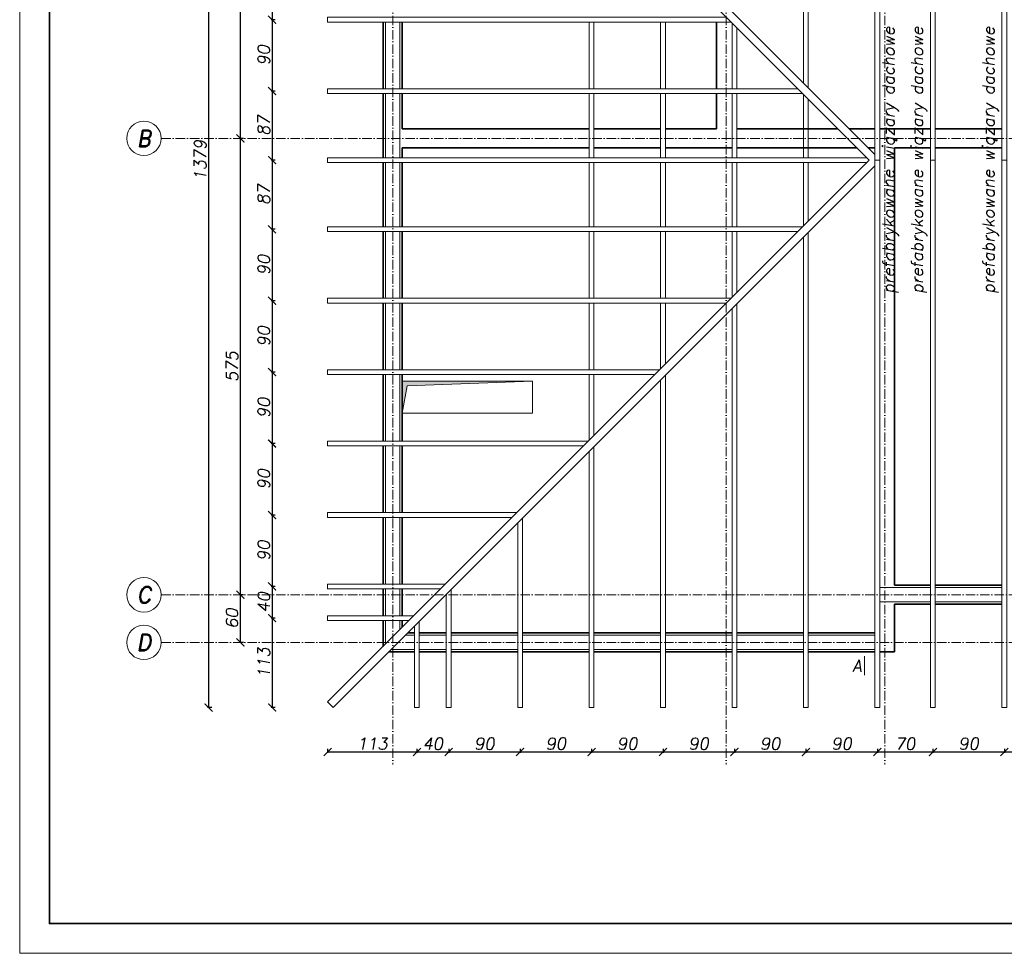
# Model space of a CAD drawing. Header units: millimetres. Extents: x 295948 to 312016, y 6878 to 18016.
# Tile 1 of 252: x 295948 to 297189, y 6878 to 8054. Entities that reach past the tile are written whole.
import ezdxf

# ---------------------------------------------------------------- set-up
doc = ezdxf.new("R2010")
doc.units = ezdxf.units.MM
doc.linetypes.add('ACAD_ISO10W100', pattern=[18, 12, -3, 0, -3])
for name, color, linetype, lineweight in [('konstrukcja', 3, 'Continuous', 35), ('konstrukcja wymiary', 1, 'Continuous', 13), ('linie widok', 2, 'Continuous', 18), ('opisy', 2, 'Continuous', 18), ('osie', 5, 'ACAD_ISO10W100', 13)]:
    doc.layers.add(name, color=color, linetype=linetype, lineweight=lineweight)
doc.styles.add('KONSTRUKCJA', font='romand.shx', dxfattribs={"oblique": 10})
doc.styles.get("Standard").update_dxf_attribs({"font": 'romand.shx', "oblique": 10})
doc.dimstyles.new('175', dxfattribs={"dimtxt": 15, "dimasz": 10, "dimexe": 1.25, "dimexo": 0.625, "dimgap": 3, "dimtad": 1, "dimdec": 0, "dimrnd": 0.5, "dimtxsty": 'KONSTRUKCJA', "dimblk": 'ARCHTICK', "dimcen": 2.5, "dimadec": 0, "dimazin": 0, "dimtfac": 1, "dimtdec": 0, "dimtix": 1, "dimtmove": 0, "dimatfit": 3, "dimfxl": 4, "dimfxlon": 1, "dimarcsym": 0})

# ---------------------------------------------------------------- blocks, each defined once
blk = doc.blocks.new('_ArchTick')
at = {"color": 0, "linetype": 'ByBlock', "lineweight": 13, "const_width": 0.15}
blk.add_lwpolyline([(-0.5, -0.5), (0.5, 0.5)], dxfattribs=at)
blk = doc.blocks.new('*D93')
at = {"layer": 'Defpoints', "color": 0, "transparency": 16777216}
for p in [(296226.4, 7329.8), (296406.4, 7329.8), (296406.4, 7269.8)]:
    blk.add_point(p, dxfattribs=at)
at = {"layer": 'konstrukcja wymiary', "color": 0, "lineweight": -2, "transparency": 16777216}
for p, q in [((296230.4, 7329.8), (296225.1, 7329.8)), ((296226.4, 7269.8), (296226.4, 7329.8)), ((296230.4, 7269.8), (296225.1, 7269.8))]:
    blk.add_line(p, q, dxfattribs=at)
at = {"layer": 'konstrukcja wymiary', "color": 0, "lineweight": -2, "transparency": 16777216, "xscale": 10, "yscale": 10, "zscale": 10}
for p, rotation in [((296226.4, 7329.8), 90), ((296226.4, 7269.8), 270)]:
    blk.add_blockref('_ArchTick', p, dxfattribs=dict(at, rotation=rotation))
at = {"layer": 'konstrukcja wymiary', "color": 0, "transparency": 16777216, "insert": (296215.9, 7299.8), "char_height": 15, "attachment_point": 5, "rotation": 90, "style": 'KONSTRUKCJA'}
blk.add_mtext('60', dxfattribs=at)
blk = doc.blocks.new('*D94')
at = {"layer": 'Defpoints', "color": 0, "transparency": 16777216}
for p in [(296226.4, 7904.8), (296406.4, 7904.8), (296406.4, 7329.8)]:
    blk.add_point(p, dxfattribs=at)
at = {"layer": 'konstrukcja wymiary', "color": 0, "lineweight": -2, "transparency": 16777216}
for p, q in [((296230.4, 7904.8), (296225.1, 7904.8)), ((296226.4, 7329.8), (296226.4, 7904.8)), ((296230.4, 7329.8), (296225.1, 7329.8))]:
    blk.add_line(p, q, dxfattribs=at)
at = {"layer": 'konstrukcja wymiary', "color": 0, "lineweight": -2, "transparency": 16777216, "xscale": 10, "yscale": 10, "zscale": 10}
for p, rotation in [((296226.4, 7904.8), 90), ((296226.4, 7329.8), 270)]:
    blk.add_blockref('_ArchTick', p, dxfattribs=dict(at, rotation=rotation))
at = {"layer": 'konstrukcja wymiary', "color": 0, "transparency": 16777216, "insert": (296215.9, 7617.3), "char_height": 15, "attachment_point": 5, "rotation": 90, "style": 'KONSTRUKCJA'}
blk.add_mtext('575', dxfattribs=at)
blk = doc.blocks.new('*D95')
at = {"layer": 'Defpoints', "color": 0, "transparency": 16777216}
for p in [(296226.4, 8484.8), (296406.4, 8484.8), (296406.4, 7904.8)]:
    blk.add_point(p, dxfattribs=at)
at = {"layer": 'konstrukcja wymiary', "color": 0, "lineweight": -2, "transparency": 16777216}
for p, q in [((296230.4, 8484.8), (296225.1, 8484.8)), ((296226.4, 7904.8), (296226.4, 8484.8)), ((296230.4, 7904.8), (296225.1, 7904.8))]:
    blk.add_line(p, q, dxfattribs=at)
at = {"layer": 'konstrukcja wymiary', "color": 0, "lineweight": -2, "transparency": 16777216, "xscale": 10, "yscale": 10, "zscale": 10}
for p, rotation in [((296226.4, 8484.8), 90), ((296226.4, 7904.8), 270)]:
    blk.add_blockref('_ArchTick', p, dxfattribs=dict(at, rotation=rotation))
at = {"layer": 'konstrukcja wymiary', "color": 0, "transparency": 16777216, "insert": (296215.9, 8194.8), "char_height": 15, "attachment_point": 5, "rotation": 90, "style": 'KONSTRUKCJA'}
blk.add_mtext('580', dxfattribs=at)
blk = doc.blocks.new('*D96')
at = {"layer": 'Defpoints', "color": 0, "transparency": 16777216}
for p in [(296343.4, 8566.8), (296186.4, 7187.8), (296343.4, 7187.8)]:
    blk.add_point(p, dxfattribs=at)
at = {"layer": 'konstrukcja wymiary', "color": 0, "lineweight": -2, "transparency": 16777216}
for p, q in [((296190.4, 8566.8), (296185.1, 8566.8)), ((296186.4, 8566.8), (296186.4, 7187.8)), ((296190.4, 7187.8), (296185.1, 7187.8))]:
    blk.add_line(p, q, dxfattribs=at)
at = {"layer": 'konstrukcja wymiary', "color": 0, "lineweight": -2, "transparency": 16777216, "xscale": 10, "yscale": 10, "zscale": 10}
for p, rotation in [((296186.4, 8566.8), 90), ((296186.4, 7187.8), 270)]:
    blk.add_blockref('_ArchTick', p, dxfattribs=dict(at, rotation=rotation))
at = {"layer": 'konstrukcja wymiary', "color": 0, "transparency": 16777216, "insert": (296175.9, 7877.3), "char_height": 15, "attachment_point": 5, "rotation": 90, "style": 'KONSTRUKCJA'}
blk.add_mtext('1379', dxfattribs=at)
blk = doc.blocks.new('*D2766')
at = {"layer": 'Defpoints', "color": 0, "transparency": 16777216}
for p in [(296336.4, 8144.3), (296266.4, 8054.3), (296336.4, 8054.3)]:
    blk.add_point(p, dxfattribs=at)
at = {"layer": 'konstrukcja wymiary', "color": 0, "lineweight": -2, "transparency": 16777216}
for p, q in [((296270.4, 8144.3), (296265.1, 8144.3)), ((296266.4, 8144.3), (296266.4, 8054.3)), ((296270.4, 8054.3), (296265.1, 8054.3))]:
    blk.add_line(p, q, dxfattribs=at)
at = {"layer": 'konstrukcja wymiary', "color": 0, "lineweight": -2, "transparency": 16777216, "xscale": 10, "yscale": 10, "zscale": 10}
for p, rotation in [((296266.4, 8144.3), 90), ((296266.4, 8054.3), 270)]:
    blk.add_blockref('_ArchTick', p, dxfattribs=dict(at, rotation=rotation))
at = {"layer": 'konstrukcja wymiary', "color": 0, "transparency": 16777216, "insert": (296255.9, 8099.3), "char_height": 15, "attachment_point": 5, "rotation": 90, "style": 'KONSTRUKCJA'}
blk.add_mtext('90', dxfattribs=at)
blk = doc.blocks.new('*D2767')
at = {"layer": 'Defpoints', "color": 0, "transparency": 16777216}
for p in [(296336.4, 8054.3), (296266.4, 7964.3), (296336.4, 7964.3)]:
    blk.add_point(p, dxfattribs=at)
at = {"layer": 'konstrukcja wymiary', "color": 0, "lineweight": -2, "transparency": 16777216}
for p, q in [((296270.4, 8054.3), (296265.1, 8054.3)), ((296266.4, 8054.3), (296266.4, 7964.3)), ((296270.4, 7964.3), (296265.1, 7964.3))]:
    blk.add_line(p, q, dxfattribs=at)
at = {"layer": 'konstrukcja wymiary', "color": 0, "lineweight": -2, "transparency": 16777216, "xscale": 10, "yscale": 10, "zscale": 10}
for p, rotation in [((296266.4, 8054.3), 90), ((296266.4, 7964.3), 270)]:
    blk.add_blockref('_ArchTick', p, dxfattribs=dict(at, rotation=rotation))
at = {"layer": 'konstrukcja wymiary', "color": 0, "transparency": 16777216, "insert": (296255.9, 8009.3), "char_height": 15, "attachment_point": 5, "rotation": 90, "style": 'KONSTRUKCJA'}
blk.add_mtext('90', dxfattribs=at)
blk = doc.blocks.new('*D2768')
at = {"layer": 'Defpoints', "color": 0, "transparency": 16777216}
for p in [(296336.4, 7964.3), (296266.4, 7877.3), (296336.4, 7877.3)]:
    blk.add_point(p, dxfattribs=at)
at = {"layer": 'konstrukcja wymiary', "color": 0, "lineweight": -2, "transparency": 16777216}
for p, q in [((296270.4, 7964.3), (296265.1, 7964.3)), ((296266.4, 7964.3), (296266.4, 7877.3)), ((296270.4, 7877.3), (296265.1, 7877.3))]:
    blk.add_line(p, q, dxfattribs=at)
at = {"layer": 'konstrukcja wymiary', "color": 0, "lineweight": -2, "transparency": 16777216, "xscale": 10, "yscale": 10, "zscale": 10}
for p, rotation in [((296266.4, 7964.3), 90), ((296266.4, 7877.3), 270)]:
    blk.add_blockref('_ArchTick', p, dxfattribs=dict(at, rotation=rotation))
at = {"layer": 'konstrukcja wymiary', "color": 0, "transparency": 16777216, "insert": (296255.9, 7920.8), "char_height": 15, "attachment_point": 5, "rotation": 90, "style": 'KONSTRUKCJA'}
blk.add_mtext('87', dxfattribs=at)
blk = doc.blocks.new('*D2769')
at = {"layer": 'Defpoints', "color": 0, "transparency": 16777216}
for p in [(296336.4, 7877.3), (296266.4, 7790.3), (296336.4, 7790.3)]:
    blk.add_point(p, dxfattribs=at)
at = {"layer": 'konstrukcja wymiary', "color": 0, "lineweight": -2, "transparency": 16777216}
for p, q in [((296270.4, 7877.3), (296265.1, 7877.3)), ((296266.4, 7877.3), (296266.4, 7790.3)), ((296270.4, 7790.3), (296265.1, 7790.3))]:
    blk.add_line(p, q, dxfattribs=at)
at = {"layer": 'konstrukcja wymiary', "color": 0, "lineweight": -2, "transparency": 16777216, "xscale": 10, "yscale": 10, "zscale": 10}
for p, rotation in [((296266.4, 7877.3), 90), ((296266.4, 7790.3), 270)]:
    blk.add_blockref('_ArchTick', p, dxfattribs=dict(at, rotation=rotation))
at = {"layer": 'konstrukcja wymiary', "color": 0, "transparency": 16777216, "insert": (296255.9, 7833.8), "char_height": 15, "attachment_point": 5, "rotation": 90, "style": 'KONSTRUKCJA'}
blk.add_mtext('87', dxfattribs=at)
blk = doc.blocks.new('*D2770')
at = {"layer": 'Defpoints', "color": 0, "transparency": 16777216}
for p in [(296336.4, 7790.3), (296266.4, 7700.3), (296336.4, 7700.3)]:
    blk.add_point(p, dxfattribs=at)
at = {"layer": 'konstrukcja wymiary', "color": 0, "lineweight": -2, "transparency": 16777216}
for p, q in [((296270.4, 7790.3), (296265.1, 7790.3)), ((296266.4, 7790.3), (296266.4, 7700.3)), ((296270.4, 7700.3), (296265.1, 7700.3))]:
    blk.add_line(p, q, dxfattribs=at)
at = {"layer": 'konstrukcja wymiary', "color": 0, "lineweight": -2, "transparency": 16777216, "xscale": 10, "yscale": 10, "zscale": 10}
for p, rotation in [((296266.4, 7790.3), 90), ((296266.4, 7700.3), 270)]:
    blk.add_blockref('_ArchTick', p, dxfattribs=dict(at, rotation=rotation))
at = {"layer": 'konstrukcja wymiary', "color": 0, "transparency": 16777216, "insert": (296255.9, 7745.3), "char_height": 15, "attachment_point": 5, "rotation": 90, "style": 'KONSTRUKCJA'}
blk.add_mtext('90', dxfattribs=at)
blk = doc.blocks.new('*D2771')
at = {"layer": 'Defpoints', "color": 0, "transparency": 16777216}
for p in [(296336.4, 7700.3), (296266.4, 7610.3), (296336.4, 7610.3)]:
    blk.add_point(p, dxfattribs=at)
at = {"layer": 'konstrukcja wymiary', "color": 0, "lineweight": -2, "transparency": 16777216}
for p, q in [((296270.4, 7700.3), (296265.1, 7700.3)), ((296266.4, 7700.3), (296266.4, 7610.3)), ((296270.4, 7610.3), (296265.1, 7610.3))]:
    blk.add_line(p, q, dxfattribs=at)
at = {"layer": 'konstrukcja wymiary', "color": 0, "lineweight": -2, "transparency": 16777216, "xscale": 10, "yscale": 10, "zscale": 10}
for p, rotation in [((296266.4, 7700.3), 90), ((296266.4, 7610.3), 270)]:
    blk.add_blockref('_ArchTick', p, dxfattribs=dict(at, rotation=rotation))
at = {"layer": 'konstrukcja wymiary', "color": 0, "transparency": 16777216, "insert": (296255.9, 7655.3), "char_height": 15, "attachment_point": 5, "rotation": 90, "style": 'KONSTRUKCJA'}
blk.add_mtext('90', dxfattribs=at)
blk = doc.blocks.new('*D2772')
at = {"layer": 'Defpoints', "color": 0, "transparency": 16777216}
for p in [(296336.4, 7610.3), (296266.4, 7520.3), (296336.4, 7520.3)]:
    blk.add_point(p, dxfattribs=at)
at = {"layer": 'konstrukcja wymiary', "color": 0, "lineweight": -2, "transparency": 16777216}
for p, q in [((296270.4, 7610.3), (296265.1, 7610.3)), ((296266.4, 7610.3), (296266.4, 7520.3)), ((296270.4, 7520.3), (296265.1, 7520.3))]:
    blk.add_line(p, q, dxfattribs=at)
at = {"layer": 'konstrukcja wymiary', "color": 0, "lineweight": -2, "transparency": 16777216, "xscale": 10, "yscale": 10, "zscale": 10}
for p, rotation in [((296266.4, 7610.3), 90), ((296266.4, 7520.3), 270)]:
    blk.add_blockref('_ArchTick', p, dxfattribs=dict(at, rotation=rotation))
at = {"layer": 'konstrukcja wymiary', "color": 0, "transparency": 16777216, "insert": (296255.9, 7565.3), "char_height": 15, "attachment_point": 5, "rotation": 90, "style": 'KONSTRUKCJA'}
blk.add_mtext('90', dxfattribs=at)
blk = doc.blocks.new('*D2773')
at = {"layer": 'Defpoints', "color": 0, "transparency": 16777216}
for p in [(296336.4, 7520.3), (296266.4, 7430.3), (296336.4, 7430.3)]:
    blk.add_point(p, dxfattribs=at)
at = {"layer": 'konstrukcja wymiary', "color": 0, "lineweight": -2, "transparency": 16777216}
for p, q in [((296270.4, 7520.3), (296265.1, 7520.3)), ((296266.4, 7520.3), (296266.4, 7430.3)), ((296270.4, 7430.3), (296265.1, 7430.3))]:
    blk.add_line(p, q, dxfattribs=at)
at = {"layer": 'konstrukcja wymiary', "color": 0, "lineweight": -2, "transparency": 16777216, "xscale": 10, "yscale": 10, "zscale": 10}
for p, rotation in [((296266.4, 7520.3), 90), ((296266.4, 7430.3), 270)]:
    blk.add_blockref('_ArchTick', p, dxfattribs=dict(at, rotation=rotation))
at = {"layer": 'konstrukcja wymiary', "color": 0, "transparency": 16777216, "insert": (296255.9, 7475.3), "char_height": 15, "attachment_point": 5, "rotation": 90, "style": 'KONSTRUKCJA'}
blk.add_mtext('90', dxfattribs=at)
blk = doc.blocks.new('*D2774')
at = {"layer": 'Defpoints', "color": 0, "transparency": 16777216}
for p in [(296336.4, 7430.3), (296266.4, 7340.3), (296336.4, 7340.3)]:
    blk.add_point(p, dxfattribs=at)
at = {"layer": 'konstrukcja wymiary', "color": 0, "lineweight": -2, "transparency": 16777216}
for p, q in [((296270.4, 7430.3), (296265.1, 7430.3)), ((296266.4, 7430.3), (296266.4, 7340.3)), ((296270.4, 7340.3), (296265.1, 7340.3))]:
    blk.add_line(p, q, dxfattribs=at)
at = {"layer": 'konstrukcja wymiary', "color": 0, "lineweight": -2, "transparency": 16777216, "xscale": 10, "yscale": 10, "zscale": 10}
for p, rotation in [((296266.4, 7430.3), 90), ((296266.4, 7340.3), 270)]:
    blk.add_blockref('_ArchTick', p, dxfattribs=dict(at, rotation=rotation))
at = {"layer": 'konstrukcja wymiary', "color": 0, "transparency": 16777216, "insert": (296255.9, 7385.3), "char_height": 15, "attachment_point": 5, "rotation": 90, "style": 'KONSTRUKCJA'}
blk.add_mtext('90', dxfattribs=at)
blk = doc.blocks.new('*D2775')
at = {"layer": 'Defpoints', "color": 0, "transparency": 16777216}
for p in [(296336.4, 7340.3), (296266.4, 7300.3), (296336.4, 7300.3)]:
    blk.add_point(p, dxfattribs=at)
at = {"layer": 'konstrukcja wymiary', "color": 0, "lineweight": -2, "transparency": 16777216}
for p, q in [((296270.4, 7340.3), (296265.1, 7340.3)), ((296266.4, 7340.3), (296266.4, 7300.3)), ((296270.4, 7300.3), (296265.1, 7300.3))]:
    blk.add_line(p, q, dxfattribs=at)
at = {"layer": 'konstrukcja wymiary', "color": 0, "lineweight": -2, "transparency": 16777216, "xscale": 10, "yscale": 10, "zscale": 10}
for p, rotation in [((296266.4, 7340.3), 90), ((296266.4, 7300.3), 270)]:
    blk.add_blockref('_ArchTick', p, dxfattribs=dict(at, rotation=rotation))
at = {"layer": 'konstrukcja wymiary', "color": 0, "transparency": 16777216, "insert": (296255.9, 7320.3), "char_height": 15, "attachment_point": 5, "rotation": 90, "style": 'KONSTRUKCJA'}
blk.add_mtext('40', dxfattribs=at)
blk = doc.blocks.new('*D2776')
at = {"layer": 'Defpoints', "color": 0, "transparency": 16777216}
for p in [(296336.4, 7300.3), (296266.4, 7187.8), (296343.4, 7187.8)]:
    blk.add_point(p, dxfattribs=at)
at = {"layer": 'konstrukcja wymiary', "color": 0, "lineweight": -2, "transparency": 16777216}
for p, q in [((296270.4, 7300.3), (296265.1, 7300.3)), ((296266.4, 7300.3), (296266.4, 7187.8)), ((296270.4, 7187.8), (296265.1, 7187.8))]:
    blk.add_line(p, q, dxfattribs=at)
at = {"layer": 'konstrukcja wymiary', "color": 0, "lineweight": -2, "transparency": 16777216, "xscale": 10, "yscale": 10, "zscale": 10}
for p, rotation in [((296266.4, 7300.3), 90), ((296266.4, 7187.8), 270)]:
    blk.add_blockref('_ArchTick', p, dxfattribs=dict(at, rotation=rotation))
at = {"layer": 'konstrukcja wymiary', "color": 0, "transparency": 16777216, "insert": (296255.9, 7244.1), "char_height": 15, "attachment_point": 5, "rotation": 90, "style": 'KONSTRUKCJA'}
blk.add_mtext('113', dxfattribs=at)
blk = doc.blocks.new('*D2786')
at = {"layer": 'Defpoints', "color": 0, "transparency": 16777216}
for p in [(296336.4, 7188.9), (296448.9, 7181.8), (296448.9, 7131.8)]:
    blk.add_point(p, dxfattribs=at)
at = {"layer": 'konstrukcja wymiary', "color": 0, "lineweight": -2, "transparency": 16777216}
for p, q in [((296336.4, 7135.8), (296336.4, 7130.6)), ((296448.9, 7135.8), (296448.9, 7130.6)), ((296336.4, 7131.8), (296448.9, 7131.8))]:
    blk.add_line(p, q, dxfattribs=at)
at = {"layer": 'konstrukcja wymiary', "color": 0, "lineweight": -2, "transparency": 16777216, "xscale": 10, "yscale": 10, "zscale": 10, "rotation": 180}
blk.add_blockref('_ArchTick', (296336.4, 7131.8), dxfattribs=at)
at = {"layer": 'konstrukcja wymiary', "color": 0, "lineweight": -2, "transparency": 16777216, "xscale": 10, "yscale": 10, "zscale": 10}
blk.add_blockref('_ArchTick', (296448.9, 7131.8), dxfattribs=at)
at = {"layer": 'konstrukcja wymiary', "color": 0, "transparency": 16777216, "insert": (296392.6, 7142.3), "char_height": 15, "attachment_point": 5, "style": 'KONSTRUKCJA'}
blk.add_mtext('113', dxfattribs=at)
blk = doc.blocks.new('*D2787')
at = {"layer": 'Defpoints', "color": 0, "transparency": 16777216}
for p in [(296448.9, 7181.8), (296488.9, 7181.8), (296488.9, 7131.8)]:
    blk.add_point(p, dxfattribs=at)
at = {"layer": 'konstrukcja wymiary', "color": 0, "lineweight": -2, "transparency": 16777216}
for p, q in [((296448.9, 7135.8), (296448.9, 7130.6)), ((296488.9, 7135.8), (296488.9, 7130.6)), ((296448.9, 7131.8), (296488.9, 7131.8))]:
    blk.add_line(p, q, dxfattribs=at)
at = {"layer": 'konstrukcja wymiary', "color": 0, "lineweight": -2, "transparency": 16777216, "xscale": 10, "yscale": 10, "zscale": 10, "rotation": 180}
blk.add_blockref('_ArchTick', (296448.9, 7131.8), dxfattribs=at)
at = {"layer": 'konstrukcja wymiary', "color": 0, "lineweight": -2, "transparency": 16777216, "xscale": 10, "yscale": 10, "zscale": 10}
blk.add_blockref('_ArchTick', (296488.9, 7131.8), dxfattribs=at)
at = {"layer": 'konstrukcja wymiary', "color": 0, "transparency": 16777216, "insert": (296468.9, 7142.3), "char_height": 15, "attachment_point": 5, "style": 'KONSTRUKCJA'}
blk.add_mtext('40', dxfattribs=at)
blk = doc.blocks.new('*D2788')
at = {"layer": 'Defpoints', "color": 0, "transparency": 16777216}
for p in [(296488.9, 7181.8), (296578.9, 7181.8), (296578.9, 7131.8)]:
    blk.add_point(p, dxfattribs=at)
at = {"layer": 'konstrukcja wymiary', "color": 0, "lineweight": -2, "transparency": 16777216}
for p, q in [((296488.9, 7135.8), (296488.9, 7130.6)), ((296578.9, 7135.8), (296578.9, 7130.6)), ((296488.9, 7131.8), (296578.9, 7131.8))]:
    blk.add_line(p, q, dxfattribs=at)
at = {"layer": 'konstrukcja wymiary', "color": 0, "lineweight": -2, "transparency": 16777216, "xscale": 10, "yscale": 10, "zscale": 10, "rotation": 180}
blk.add_blockref('_ArchTick', (296488.9, 7131.8), dxfattribs=at)
at = {"layer": 'konstrukcja wymiary', "color": 0, "lineweight": -2, "transparency": 16777216, "xscale": 10, "yscale": 10, "zscale": 10}
blk.add_blockref('_ArchTick', (296578.9, 7131.8), dxfattribs=at)
at = {"layer": 'konstrukcja wymiary', "color": 0, "transparency": 16777216, "insert": (296533.9, 7142.3), "char_height": 15, "attachment_point": 5, "style": 'KONSTRUKCJA'}
blk.add_mtext('90', dxfattribs=at)
blk = doc.blocks.new('*D2789')
at = {"layer": 'Defpoints', "color": 0, "transparency": 16777216}
for p in [(296578.9, 7181.8), (296668.9, 7181.8), (296668.9, 7131.8)]:
    blk.add_point(p, dxfattribs=at)
at = {"layer": 'konstrukcja wymiary', "color": 0, "lineweight": -2, "transparency": 16777216}
for p, q in [((296578.9, 7135.8), (296578.9, 7130.6)), ((296668.9, 7135.8), (296668.9, 7130.6)), ((296578.9, 7131.8), (296668.9, 7131.8))]:
    blk.add_line(p, q, dxfattribs=at)
at = {"layer": 'konstrukcja wymiary', "color": 0, "lineweight": -2, "transparency": 16777216, "xscale": 10, "yscale": 10, "zscale": 10, "rotation": 180}
blk.add_blockref('_ArchTick', (296578.9, 7131.8), dxfattribs=at)
at = {"layer": 'konstrukcja wymiary', "color": 0, "lineweight": -2, "transparency": 16777216, "xscale": 10, "yscale": 10, "zscale": 10}
blk.add_blockref('_ArchTick', (296668.9, 7131.8), dxfattribs=at)
at = {"layer": 'konstrukcja wymiary', "color": 0, "transparency": 16777216, "insert": (296623.9, 7142.3), "char_height": 15, "attachment_point": 5, "style": 'KONSTRUKCJA'}
blk.add_mtext('90', dxfattribs=at)
blk = doc.blocks.new('*D2790')
at = {"layer": 'Defpoints', "color": 0, "transparency": 16777216}
for p in [(296668.9, 7181.8), (296758.9, 7181.8), (296758.9, 7131.8)]:
    blk.add_point(p, dxfattribs=at)
at = {"layer": 'konstrukcja wymiary', "color": 0, "lineweight": -2, "transparency": 16777216}
for p, q in [((296668.9, 7135.8), (296668.9, 7130.6)), ((296758.9, 7135.8), (296758.9, 7130.6)), ((296668.9, 7131.8), (296758.9, 7131.8))]:
    blk.add_line(p, q, dxfattribs=at)
at = {"layer": 'konstrukcja wymiary', "color": 0, "lineweight": -2, "transparency": 16777216, "xscale": 10, "yscale": 10, "zscale": 10, "rotation": 180}
blk.add_blockref('_ArchTick', (296668.9, 7131.8), dxfattribs=at)
at = {"layer": 'konstrukcja wymiary', "color": 0, "lineweight": -2, "transparency": 16777216, "xscale": 10, "yscale": 10, "zscale": 10}
blk.add_blockref('_ArchTick', (296758.9, 7131.8), dxfattribs=at)
at = {"layer": 'konstrukcja wymiary', "color": 0, "transparency": 16777216, "insert": (296713.9, 7142.3), "char_height": 15, "attachment_point": 5, "style": 'KONSTRUKCJA'}
blk.add_mtext('90', dxfattribs=at)
blk = doc.blocks.new('*D2791')
at = {"layer": 'Defpoints', "color": 0, "transparency": 16777216}
for p in [(296758.9, 7181.8), (296848.9, 7181.8), (296848.9, 7131.8)]:
    blk.add_point(p, dxfattribs=at)
at = {"layer": 'konstrukcja wymiary', "color": 0, "lineweight": -2, "transparency": 16777216}
for p, q in [((296758.9, 7135.8), (296758.9, 7130.6)), ((296848.9, 7135.8), (296848.9, 7130.6)), ((296758.9, 7131.8), (296848.9, 7131.8))]:
    blk.add_line(p, q, dxfattribs=at)
at = {"layer": 'konstrukcja wymiary', "color": 0, "lineweight": -2, "transparency": 16777216, "xscale": 10, "yscale": 10, "zscale": 10, "rotation": 180}
blk.add_blockref('_ArchTick', (296758.9, 7131.8), dxfattribs=at)
at = {"layer": 'konstrukcja wymiary', "color": 0, "lineweight": -2, "transparency": 16777216, "xscale": 10, "yscale": 10, "zscale": 10}
blk.add_blockref('_ArchTick', (296848.9, 7131.8), dxfattribs=at)
at = {"layer": 'konstrukcja wymiary', "color": 0, "transparency": 16777216, "insert": (296803.9, 7142.3), "char_height": 15, "attachment_point": 5, "style": 'KONSTRUKCJA'}
blk.add_mtext('90', dxfattribs=at)
blk = doc.blocks.new('*D2792')
at = {"layer": 'Defpoints', "color": 0, "transparency": 16777216}
for p in [(296848.9, 7181.8), (296938.9, 7181.8), (296938.9, 7131.8)]:
    blk.add_point(p, dxfattribs=at)
at = {"layer": 'konstrukcja wymiary', "color": 0, "lineweight": -2, "transparency": 16777216}
for p, q in [((296848.9, 7135.8), (296848.9, 7130.6)), ((296938.9, 7135.8), (296938.9, 7130.6)), ((296848.9, 7131.8), (296938.9, 7131.8))]:
    blk.add_line(p, q, dxfattribs=at)
at = {"layer": 'konstrukcja wymiary', "color": 0, "lineweight": -2, "transparency": 16777216, "xscale": 10, "yscale": 10, "zscale": 10, "rotation": 180}
blk.add_blockref('_ArchTick', (296848.9, 7131.8), dxfattribs=at)
at = {"layer": 'konstrukcja wymiary', "color": 0, "lineweight": -2, "transparency": 16777216, "xscale": 10, "yscale": 10, "zscale": 10}
blk.add_blockref('_ArchTick', (296938.9, 7131.8), dxfattribs=at)
at = {"layer": 'konstrukcja wymiary', "color": 0, "transparency": 16777216, "insert": (296893.9, 7142.3), "char_height": 15, "attachment_point": 5, "style": 'KONSTRUKCJA'}
blk.add_mtext('90', dxfattribs=at)
blk = doc.blocks.new('*D2793')
at = {"layer": 'Defpoints', "color": 0, "transparency": 16777216}
for p in [(296938.9, 7181.8), (297028.9, 7181.8), (297028.9, 7131.8)]:
    blk.add_point(p, dxfattribs=at)
at = {"layer": 'konstrukcja wymiary', "color": 0, "lineweight": -2, "transparency": 16777216}
for p, q in [((296938.9, 7135.8), (296938.9, 7130.6)), ((297028.9, 7135.8), (297028.9, 7130.6)), ((296938.9, 7131.8), (297028.9, 7131.8))]:
    blk.add_line(p, q, dxfattribs=at)
at = {"layer": 'konstrukcja wymiary', "color": 0, "lineweight": -2, "transparency": 16777216, "xscale": 10, "yscale": 10, "zscale": 10, "rotation": 180}
blk.add_blockref('_ArchTick', (296938.9, 7131.8), dxfattribs=at)
at = {"layer": 'konstrukcja wymiary', "color": 0, "lineweight": -2, "transparency": 16777216, "xscale": 10, "yscale": 10, "zscale": 10}
blk.add_blockref('_ArchTick', (297028.9, 7131.8), dxfattribs=at)
at = {"layer": 'konstrukcja wymiary', "color": 0, "transparency": 16777216, "insert": (296983.9, 7142.3), "char_height": 15, "attachment_point": 5, "style": 'KONSTRUKCJA'}
blk.add_mtext('90', dxfattribs=at)
blk = doc.blocks.new('*D2794')
at = {"layer": 'Defpoints', "color": 0, "transparency": 16777216}
for p in [(297028.9, 7181.8), (297098.9, 7181.8), (297098.9, 7131.8)]:
    blk.add_point(p, dxfattribs=at)
at = {"layer": 'konstrukcja wymiary', "color": 0, "lineweight": -2, "transparency": 16777216}
for p, q in [((297028.9, 7135.8), (297028.9, 7130.6)), ((297098.9, 7135.8), (297098.9, 7130.6)), ((297028.9, 7131.8), (297098.9, 7131.8))]:
    blk.add_line(p, q, dxfattribs=at)
at = {"layer": 'konstrukcja wymiary', "color": 0, "lineweight": -2, "transparency": 16777216, "xscale": 10, "yscale": 10, "zscale": 10, "rotation": 180}
blk.add_blockref('_ArchTick', (297028.9, 7131.8), dxfattribs=at)
at = {"layer": 'konstrukcja wymiary', "color": 0, "lineweight": -2, "transparency": 16777216, "xscale": 10, "yscale": 10, "zscale": 10}
blk.add_blockref('_ArchTick', (297098.9, 7131.8), dxfattribs=at)
at = {"layer": 'konstrukcja wymiary', "color": 0, "transparency": 16777216, "insert": (297063.9, 7142.3), "char_height": 15, "attachment_point": 5, "style": 'KONSTRUKCJA'}
blk.add_mtext('70', dxfattribs=at)
blk = doc.blocks.new('*D2795')
at = {"layer": 'Defpoints', "color": 0, "transparency": 16777216}
for p in [(297098.9, 7181.8), (297188.9, 7181.8), (297188.9, 7131.8)]:
    blk.add_point(p, dxfattribs=at)
at = {"layer": 'konstrukcja wymiary', "color": 0, "lineweight": -2, "transparency": 16777216}
for p, q in [((297098.9, 7135.8), (297098.9, 7130.6)), ((297188.9, 7135.8), (297188.9, 7130.6)), ((297098.9, 7131.8), (297188.9, 7131.8))]:
    blk.add_line(p, q, dxfattribs=at)
at = {"layer": 'konstrukcja wymiary', "color": 0, "lineweight": -2, "transparency": 16777216, "xscale": 10, "yscale": 10, "zscale": 10, "rotation": 180}
blk.add_blockref('_ArchTick', (297098.9, 7131.8), dxfattribs=at)
at = {"layer": 'konstrukcja wymiary', "color": 0, "lineweight": -2, "transparency": 16777216, "xscale": 10, "yscale": 10, "zscale": 10}
blk.add_blockref('_ArchTick', (297188.9, 7131.8), dxfattribs=at)
at = {"layer": 'konstrukcja wymiary', "color": 0, "transparency": 16777216, "insert": (297143.9, 7142.3), "char_height": 15, "attachment_point": 5, "style": 'KONSTRUKCJA'}
blk.add_mtext('90', dxfattribs=at)
blk = doc.blocks.new('*D2796')
at = {"layer": 'Defpoints', "color": 0, "transparency": 16777216}
for p in [(297188.9, 7181.8), (297278.9, 7181.8), (297278.9, 7131.8)]:
    blk.add_point(p, dxfattribs=at)
at = {"layer": 'konstrukcja wymiary', "color": 0, "lineweight": -2, "transparency": 16777216}
for p, q in [((297188.9, 7135.8), (297188.9, 7130.6)), ((297278.9, 7135.8), (297278.9, 7130.6)), ((297188.9, 7131.8), (297278.9, 7131.8))]:
    blk.add_line(p, q, dxfattribs=at)
at = {"layer": 'konstrukcja wymiary', "color": 0, "lineweight": -2, "transparency": 16777216, "xscale": 10, "yscale": 10, "zscale": 10, "rotation": 180}
blk.add_blockref('_ArchTick', (297188.9, 7131.8), dxfattribs=at)
at = {"layer": 'konstrukcja wymiary', "color": 0, "lineweight": -2, "transparency": 16777216, "xscale": 10, "yscale": 10, "zscale": 10}
blk.add_blockref('_ArchTick', (297278.9, 7131.8), dxfattribs=at)
at = {"layer": 'konstrukcja wymiary', "color": 0, "transparency": 16777216, "insert": (297233.9, 7142.3), "char_height": 15, "attachment_point": 5, "style": 'KONSTRUKCJA'}
blk.add_mtext('90', dxfattribs=at)
blk = doc.blocks.new('A$C1e89efc8')
at = {"layer": 'konstrukcja wymiary'}
for p, q in [((594.5, -263.2), (594.5, -239.4)), ((594.5, -1512.6), (594.5, -1536.5))]:
    blk.add_line(p, q, dxfattribs=at)
at = {"layer": 'opisy', "char_height": 15, "width": 6.925, "attachment_point": 5}
for insert in [(584.8, -250.9), (584.8, -1525)]:
    blk.add_mtext('A', dxfattribs=dict(at, insert=insert))

msp = doc.modelspace()

# ---------------------------------------------------------------- hatches: boundary and pattern name
at = {"layer": 'konstrukcja wymiary'}
h = msp.add_hatch(color=256, dxfattribs=at)
h.dxf.hatch_style = 1
h.paths.add_polyline_path([(296436.43, 7593.061), (296430.362, 7558.83), (296430.362, 7598.83), (296594.362, 7598.83)])

# ---------------------------------------------------------------- linework, layer by layer
at = {"layer": 'konstrukcja'}
for p, q in [((296406.362, 8051.33), (296406.362, 7967.33)), ((296430.362, 7967.33), (296430.362, 8051.33)), ((296826.362, 8051.33), (296826.362, 7967.33)), ((296406.362, 7961.33), (296406.362, 7880.33)), ((296430.362, 7916.83), (296430.362, 7961.33)), ((296826.362, 7961.33), (296826.362, 7916.83)), ((296665.862, 7916.83), (296430.362, 7916.83)), ((296755.862, 7916.83), (296671.862, 7916.83)), ((296826.362, 7916.83), (296761.862, 7916.83)), ((296979.291, 7916.83), (296851.862, 7916.83)), ((297025.862, 7916.83), (296993.433, 7916.83)), ((297095.862, 7916.83), (297031.862, 7916.83)), ((297185.862, 7916.83), (297101.862, 7916.83)), ((296430.362, 7892.83), (296665.862, 7892.83)), ((296430.362, 7880.33), (296430.362, 7892.83)), ((296671.862, 7892.83), (296755.862, 7892.83)), ((296761.862, 7892.83), (296845.862, 7892.83)), ((296851.862, 7892.83), (297003.291, 7892.83)), ((297017.433, 7892.83), (297025.862, 7892.83)), ((297050.362, 7892.83), (297095.862, 7892.83)), ((297050.362, 7892.83), (297050.362, 7341.83)), ((297101.862, 7892.83), (297185.862, 7892.83)), ((296406.362, 7874.33), (296406.362, 7793.33)), ((296430.362, 7793.33), (296430.362, 7874.33)), ((296406.362, 7787.33), (296406.362, 7703.33)), ((296430.362, 7703.33), (296430.362, 7787.33)), ((296406.362, 7697.33), (296406.362, 7613.33)), ((296430.362, 7613.33), (296430.362, 7697.33)), ((296406.362, 7607.33), (296406.362, 7523.33)), ((296430.362, 7523.33), (296430.362, 7607.33)), ((296406.362, 7517.33), (296406.362, 7433.33)), ((296430.362, 7433.33), (296430.362, 7517.33)), ((296406.362, 7427.33), (296406.362, 7343.33)), ((296430.362, 7343.33), (296430.362, 7427.33)), ((296406.362, 7337.33), (296406.362, 7303.33)), ((296430.362, 7303.33), (296430.362, 7337.33)), ((297050.362, 7341.83), (297095.862, 7341.83)), ((297101.862, 7341.83), (297185.862, 7341.83)), ((297050.362, 7317.83), (297050.362, 7257.83)), ((297095.862, 7317.83), (297050.362, 7317.83)), ((297185.862, 7317.83), (297101.862, 7317.83)), ((296406.362, 7297.33), (296406.362, 7264.901)), ((296430.362, 7288.901), (296430.362, 7297.33)), ((296437.433, 7281.83), (296445.862, 7281.83)), ((296451.862, 7281.83), (296485.862, 7281.83)), ((296491.862, 7281.83), (296575.862, 7281.83)), ((296581.862, 7281.83), (296665.862, 7281.83)), ((296671.862, 7281.83), (296755.862, 7281.83)), ((296761.862, 7281.83), (296845.862, 7281.83)), ((296851.862, 7281.83), (296935.862, 7281.83)), ((296941.862, 7281.83), (297025.862, 7281.83)), ((296445.862, 7257.83), (296413.433, 7257.83)), ((296485.862, 7257.83), (296451.862, 7257.83)), ((296575.862, 7257.83), (296491.862, 7257.83)), ((296665.862, 7257.83), (296581.862, 7257.83)), ((296755.862, 7257.83), (296671.862, 7257.83)), ((296845.862, 7257.83), (296761.862, 7257.83)), ((296935.862, 7257.83), (296851.862, 7257.83)), ((297025.862, 7257.83), (296941.862, 7257.83)), ((297050.362, 7257.83), (297031.862, 7257.83))]:
    msp.add_line(p, q, dxfattribs=at)
msp.add_lwpolyline([(295985.908, 9068.187), (300635.908, 9068.187), (300635.908, 6915.687), (295985.908, 6915.687)], close=True, dxfattribs=at)
at = {"layer": 'konstrukcja wymiary'}
for points in [[(295948.408, 9105.687), (300673.408, 9105.687), (300673.408, 6878.187), (295948.408, 6878.187)], [(296436.43, 7593.061), (296430.362, 7558.83), (296430.362, 7598.83), (296594.362, 7598.83)]]:
    msp.add_lwpolyline(points, close=True, dxfattribs=at)
at = {"layer": 'linie widok'}
for p, q in [((297018.791, 7877.33), (296336.362, 8559.759)), ((297025.862, 7884.401), (296343.433, 8566.83)), ((296409.362, 8051.33), (296409.362, 7967.33)), ((296427.362, 8051.33), (296427.362, 7967.33)), ((296409.362, 7961.33), (296409.362, 7880.33)), ((296427.362, 7961.33), (296427.362, 7880.33)), ((296336.362, 7194.901), (297018.791, 7877.33)), ((296343.433, 7187.83), (297025.862, 7870.259)), ((296409.362, 7874.33), (296409.362, 7793.33)), ((296427.362, 7874.33), (296427.362, 7793.33)), ((296409.362, 7787.33), (296409.362, 7703.33)), ((296427.362, 7787.33), (296427.362, 7703.33)), ((296409.362, 7697.33), (296409.362, 7613.33)), ((296427.362, 7697.33), (296427.362, 7613.33)), ((296409.362, 7607.33), (296409.362, 7523.33)), ((296427.362, 7607.33), (296427.362, 7523.33)), ((296409.362, 7517.33), (296409.362, 7433.33)), ((296427.362, 7517.33), (296427.362, 7433.33)), ((296409.362, 7427.33), (296409.362, 7343.33)), ((296427.362, 7427.33), (296427.362, 7343.33)), ((296409.362, 7337.33), (296409.362, 7303.33)), ((296427.362, 7337.33), (296427.362, 7303.33)), ((297095.862, 7338.83), (297031.862, 7338.83)), ((297185.862, 7338.83), (297101.862, 7338.83)), ((297095.862, 7320.83), (297031.862, 7320.83)), ((297185.862, 7320.83), (297101.862, 7320.83)), ((296409.362, 7297.33), (296409.362, 7267.901)), ((296427.362, 7297.33), (296427.362, 7285.901)), ((296445.862, 7278.83), (296434.433, 7278.83)), ((296485.862, 7278.83), (296451.862, 7278.83)), ((296575.862, 7278.83), (296491.862, 7278.83)), ((296665.862, 7278.83), (296581.862, 7278.83)), ((296755.862, 7278.83), (296671.862, 7278.83)), ((296845.862, 7278.83), (296761.862, 7278.83)), ((296935.862, 7278.83), (296851.862, 7278.83)), ((297025.862, 7278.83), (296941.862, 7278.83)), ((296445.862, 7260.83), (296416.433, 7260.83)), ((296485.862, 7260.83), (296451.862, 7260.83)), ((296575.862, 7260.83), (296491.862, 7260.83)), ((296665.862, 7260.83), (296581.862, 7260.83)), ((296755.862, 7260.83), (296671.862, 7260.83)), ((296845.862, 7260.83), (296761.862, 7260.83)), ((296935.862, 7260.83), (296851.862, 7260.83)), ((297025.862, 7260.83), (296941.862, 7260.83)), ((296343.433, 7187.83), (296336.362, 7194.901))]:
    msp.add_line(p, q, dxfattribs=at)
for points in [[(296935.862, 7974.401), (296935.862, 8566.83), (296941.862, 8566.83), (296941.862, 7968.401)], [(296838.791, 8057.33), (296336.362, 8057.33), (296336.362, 8051.33), (296844.791, 8051.33)], [(296665.862, 8051.33), (296665.862, 7967.33)], [(296671.862, 7967.33), (296671.862, 8051.33)], [(296755.862, 8051.33), (296755.862, 7967.33)], [(296761.862, 7967.33), (296761.862, 8051.33)], [(296845.862, 8050.259), (296845.862, 7967.33)], [(296851.862, 7967.33), (296851.862, 8044.259)], [(296928.791, 7967.33), (296336.362, 7967.33), (296336.362, 7961.33), (296934.791, 7961.33)], [(296665.862, 7961.33), (296665.862, 7880.33)], [(296671.862, 7880.33), (296671.862, 7961.33)], [(296755.862, 7961.33), (296755.862, 7880.33)], [(296761.862, 7880.33), (296761.862, 7961.33)], [(296845.862, 7961.33), (296845.862, 7880.33)], [(296851.862, 7880.33), (296851.862, 7961.33)], [(296935.862, 7960.259), (296935.862, 7880.33)], [(296941.862, 7880.33), (296941.862, 7954.259)], [(296336.362, 7880.33), (296336.362, 7874.33), (297015.791, 7874.33)], [(296336.362, 7874.33), (296336.362, 7880.33), (297015.791, 7880.33)], [(296665.862, 7874.33), (296665.862, 7793.33)], [(296671.862, 7793.33), (296671.862, 7874.33)], [(296755.862, 7874.33), (296755.862, 7793.33)], [(296761.862, 7793.33), (296761.862, 7874.33)], [(296845.862, 7874.33), (296845.862, 7793.33)], [(296851.862, 7793.33), (296851.862, 7874.33)], [(296935.862, 7874.33), (296935.862, 7794.401)], [(296941.862, 7800.401), (296941.862, 7874.33)], [(296928.791, 7787.33), (296336.362, 7787.33), (296336.362, 7793.33), (296934.791, 7793.33)], [(296665.862, 7787.33), (296665.862, 7703.33)], [(296671.862, 7703.33), (296671.862, 7787.33)], [(296755.862, 7787.33), (296755.862, 7703.33)], [(296761.862, 7703.33), (296761.862, 7787.33)], [(296845.862, 7787.33), (296845.862, 7704.401)], [(296851.862, 7710.401), (296851.862, 7787.33)], [(296935.862, 7780.259), (296935.862, 7187.83), (296941.862, 7187.83), (296941.862, 7786.259)], [(296838.791, 7697.33), (296336.362, 7697.33), (296336.362, 7703.33), (296844.791, 7703.33)], [(296665.862, 7697.33), (296665.862, 7613.33)], [(296671.862, 7613.33), (296671.862, 7697.33)], [(296755.862, 7697.33), (296755.862, 7614.401)], [(296761.862, 7620.401), (296761.862, 7697.33)], [(296845.862, 7690.259), (296845.862, 7187.83), (296851.862, 7187.83), (296851.862, 7696.259)], [(296748.791, 7607.33), (296336.362, 7607.33), (296336.362, 7613.33), (296754.791, 7613.33)], [(296665.862, 7607.33), (296665.862, 7524.401)], [(296671.862, 7530.401), (296671.862, 7607.33)], [(296755.862, 7600.259), (296755.862, 7187.83), (296761.862, 7187.83), (296761.862, 7606.259)], [(296658.791, 7517.33), (296336.362, 7517.33), (296336.362, 7523.33), (296664.791, 7523.33)], [(296665.862, 7510.259), (296665.862, 7187.83), (296671.862, 7187.83), (296671.862, 7516.259)], [(296568.791, 7427.33), (296336.362, 7427.33), (296336.362, 7433.33), (296574.791, 7433.33)], [(296575.862, 7420.259), (296575.862, 7187.83), (296581.862, 7187.83), (296581.862, 7426.259)], [(296478.791, 7337.33), (296336.362, 7337.33), (296336.362, 7343.33), (296484.791, 7343.33)], [(296485.862, 7330.259), (296485.862, 7187.83), (296491.862, 7187.83), (296491.862, 7336.259)], [(296438.791, 7297.33), (296336.362, 7297.33), (296336.362, 7303.33), (296444.791, 7303.33)], [(296445.862, 7290.259), (296445.862, 7187.83), (296451.862, 7187.83), (296451.862, 7296.259)]]:
    msp.add_lwpolyline(points, dxfattribs=at)
for points in [[(297025.862, 8566.83), (297031.862, 8566.83), (297031.862, 7877.33), (297025.862, 7877.33)], [(297095.862, 8566.83), (297101.862, 8566.83), (297101.862, 7877.33), (297095.862, 7877.33)], [(297185.862, 8566.83), (297191.862, 8566.83), (297191.862, 7877.33), (297185.862, 7877.33)], [(297025.862, 7187.83), (297031.862, 7187.83), (297031.862, 7877.33), (297025.862, 7877.33)], [(297095.862, 7187.83), (297101.862, 7187.83), (297101.862, 7877.33), (297095.862, 7877.33)], [(297185.862, 7187.83), (297191.862, 7187.83), (297191.862, 7877.33), (297185.862, 7877.33)], [(296594.362, 7558.83), (296430.362, 7558.83), (296430.362, 7598.83), (296594.362, 7598.83)]]:
    msp.add_lwpolyline(points, close=True, dxfattribs=at)
at = {"layer": 'opisy'}
for centre in [(296104.945, 7904.83), (296104.945, 7329.83), (296104.945, 7269.83)]:
    msp.add_circle(centre, 21.7, dxfattribs=at)
at = {"layer": 'osie'}
for p, q in [((296418.362, 8765.276), (296418.362, 7116.095)), ((296838.362, 8765.276), (296838.362, 7116.095)), ((297038.362, 8765.276), (297038.362, 7116.095)), ((296126.645, 7904.83), (298355.44, 7904.83)), ((296126.645, 7329.83), (298355.44, 7329.83)), ((296126.645, 7269.83), (298355.44, 7269.83))]:
    msp.add_line(p, q, dxfattribs=at)

# ---------------------------------------------------------------- block references
at = {"layer": 'konstrukcja'}
msp.add_blockref('A$C1e89efc8', (296418.362, 8765.276), dxfattribs=at)

# ---------------------------------------------------------------- texts
at = {"layer": 'opisy', "char_height": 15, "attachment_point": 5, "rotation": 90}
for insert in [(297045.361, 7877.33), (297081.406, 7877.33), (297171.406, 7877.33)]:
    msp.add_mtext('prefabrykowane wiązary dachowe', dxfattribs=dict(at, insert=insert))
at = {"layer": 'opisy', "char_height": 21, "width": 6.92519, "attachment_point": 5}
for s, insert in [('B', (296104.945, 7904.83)), ('C', (296104.945, 7329.83)), ('D', (296104.945, 7269.83))]:
    msp.add_mtext(s, dxfattribs=dict(at, insert=insert))

# ---------------------------------------------------------------- dimensions: what is measured, and where the dimension line sits
at = {"layer": 'konstrukcja wymiary'}
for base, p1, p2, picture, middle in [((296186.362, 7187.83), (296343.433, 8566.83), (296343.433, 7187.83), '*D96', (296175.862, 7877.33)), ((296226.362, 7329.83), (296406.362, 7269.83), (296406.362, 7329.83), '*D93', (296215.862, 7299.83))]:
    dim = msp.add_linear_dim(base=base, p1=p1, p2=p2, angle=90, dimstyle='175', dxfattribs=at)
    dim.commit()
    dim.dimension.update_dxf_attribs({"geometry": picture, "text_midpoint": middle})
for base, p1, p2, picture, middle in [((296226.362, 8484.83), (296406.362, 7904.83), (296406.362, 8484.83), '*D95', (296215.862, 8194.83)), ((296266.362, 8054.33), (296336.362, 8144.33), (296336.362, 8054.33), '*D2766', (296255.862, 8099.33)), ((296266.362, 7964.33), (296336.362, 8054.33), (296336.362, 7964.33), '*D2767', (296255.862, 8009.33)), ((296266.362, 7877.33), (296336.362, 7964.33), (296336.362, 7877.33), '*D2768', (296255.862, 7920.83)), ((296226.362, 7904.83), (296406.362, 7329.83), (296406.362, 7904.83), '*D94', (296215.862, 7617.33)), ((296266.362, 7790.33), (296336.362, 7877.33), (296336.362, 7790.33), '*D2769', (296255.862, 7833.83)), ((296266.362, 7700.33), (296336.362, 7790.33), (296336.362, 7700.33), '*D2770', (296255.862, 7745.33)), ((296266.362, 7610.33), (296336.362, 7700.33), (296336.362, 7610.33), '*D2771', (296255.862, 7655.33)), ((296266.362, 7520.33), (296336.362, 7610.33), (296336.362, 7520.33), '*D2772', (296255.862, 7565.33)), ((296266.362, 7430.33), (296336.362, 7520.33), (296336.362, 7430.33), '*D2773', (296255.862, 7475.33)), ((296266.362, 7340.33), (296336.362, 7430.33), (296336.362, 7340.33), '*D2774', (296255.862, 7385.33)), ((296266.362, 7300.33), (296336.362, 7340.33), (296336.362, 7300.33), '*D2775', (296255.862, 7320.33)), ((296266.361598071, 7187.829732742), (296336.361598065, 7300.329732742), (296343.432665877, 7187.829732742), '*D2776', (296255.861598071, 7244.079732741))]:
    dim = msp.add_linear_dim(base=base, p1=p1, p2=p2, angle=90, dimstyle='175', override={"dimtmove": 1}, dxfattribs=at)
    dim.commit()
    dim.dimension.update_dxf_attribs({"geometry": picture, "text_midpoint": middle})
dim = msp.add_linear_dim(base=(296448.861598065, 7131.829732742), p1=(296336.361598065, 7188.900800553), p2=(296448.861598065, 7181.829732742), dimstyle='175', dxfattribs=at)
dim.commit()
dim.dimension.update_dxf_attribs({"geometry": '*D2786', "text_midpoint": (296392.611598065, 7142.329732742)})
for base, p1, p2, picture, middle in [((296488.862, 7131.83), (296448.862, 7181.83), (296488.862, 7181.83), '*D2787', (296468.862, 7142.33)), ((296578.862, 7131.83), (296488.862, 7181.83), (296578.862, 7181.83), '*D2788', (296533.862, 7142.33)), ((296668.862, 7131.83), (296578.862, 7181.83), (296668.862, 7181.83), '*D2789', (296623.862, 7142.33)), ((296758.862, 7131.83), (296668.862, 7181.83), (296758.862, 7181.83), '*D2790', (296713.862, 7142.33)), ((296848.862, 7131.83), (296758.862, 7181.83), (296848.862, 7181.83), '*D2791', (296803.862, 7142.33)), ((296938.862, 7131.83), (296848.862, 7181.83), (296938.862, 7181.83), '*D2792', (296893.862, 7142.33)), ((297028.862, 7131.83), (296938.862, 7181.83), (297028.862, 7181.83), '*D2793', (296983.862, 7142.33)), ((297098.862, 7131.83), (297028.862, 7181.83), (297098.862, 7181.83), '*D2794', (297063.862, 7142.33)), ((297188.862, 7131.83), (297098.862, 7181.83), (297188.862, 7181.83), '*D2795', (297143.862, 7142.33)), ((297278.862, 7131.83), (297188.862, 7181.83), (297278.862, 7181.83), '*D2796', (297233.862, 7142.33))]:
    dim = msp.add_linear_dim(base=base, p1=p1, p2=p2, dimstyle='175', override={"dimtmove": 1}, dxfattribs=at)
    dim.commit()
    dim.dimension.update_dxf_attribs({"geometry": picture, "text_midpoint": middle})

doc.saveas('drawing.dxf')
